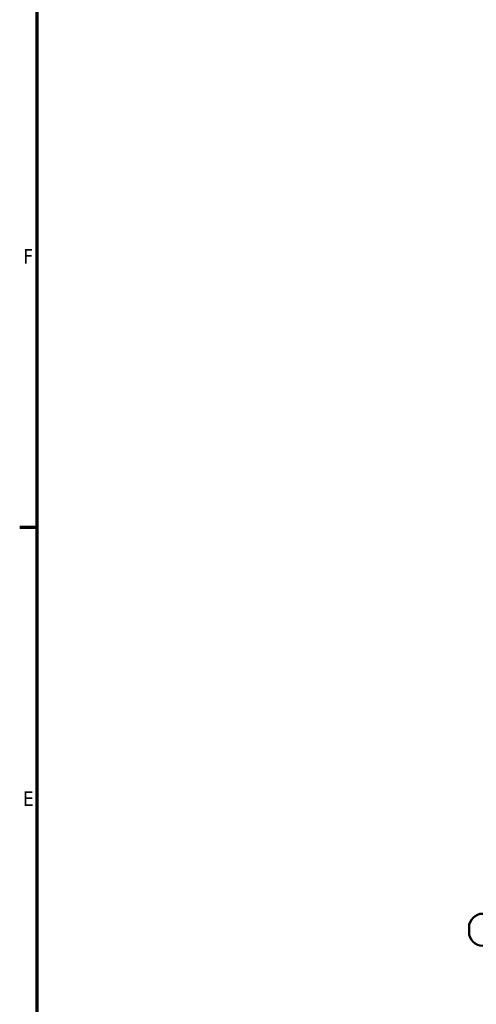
# Model space of a CAD drawing. Header units: millimetres. Extents: x -428974 to 63075, y -12164 to 49045.
# Tile 27 of 131: x 1320 to 6006, y 22946 to 33058. Entities that reach past the tile are written whole.
import ezdxf

# ---------------------------------------------------------------- set-up
doc = ezdxf.new("R2010")
doc.units = ezdxf.units.MM
doc.header["$LTSCALE"] = 75
doc.layers.add('Border (ISO)', color=7, linetype='Continuous', lineweight=70)
doc.layers.add('Visible (ISO)', color=7, linetype='Continuous', lineweight=50)
doc.styles.add('Label Text (ISO)', font='tahoma.ttf')

# ---------------------------------------------------------------- blocks, each defined once
blk = doc.blocks.new('Borders Default Border')
at = {"layer": 'Border (ISO)'}
blk.add_line((20, 371.25), (17.6, 371.25), dxfattribs=at)
at = {"layer": 'Border (ISO)', "flags": 128}
blk.add_lwpolyline([(20, 20), (20, 574), (821, 574), (821, 20), (20, 20)], dxfattribs=at)
at = {"layer": 'Border (ISO)', "char_height": 2, "attachment_point": 7, "style": 'Label Text (ISO)'}
for s, insert in [('F', (18.08, 407.37)), ('E', (18.03, 333.12))]:
    blk.add_mtext(s, dxfattribs=dict(at, insert=insert))

msp = doc.modelspace()

# ---------------------------------------------------------------- linework, layer by layer
at = {"layer": 'Visible (ISO)'}
msp.add_line((5931.4457, 23686.68), (5931.4457, 23736.68), dxfattribs=at)
for centre, start, end in [((6071.4457, 23736.68), 90, 180), ((6071.4457, 23686.68), 180, 270)]:
    msp.add_arc(centre, 140, start, end, dxfattribs=at)

# ---------------------------------------------------------------- block references
at = {"xscale": 75, "yscale": 75, "zscale": 75}
msp.add_blockref('Borders Default Border', (0, 0), dxfattribs=at)

doc.saveas('drawing.dxf')
